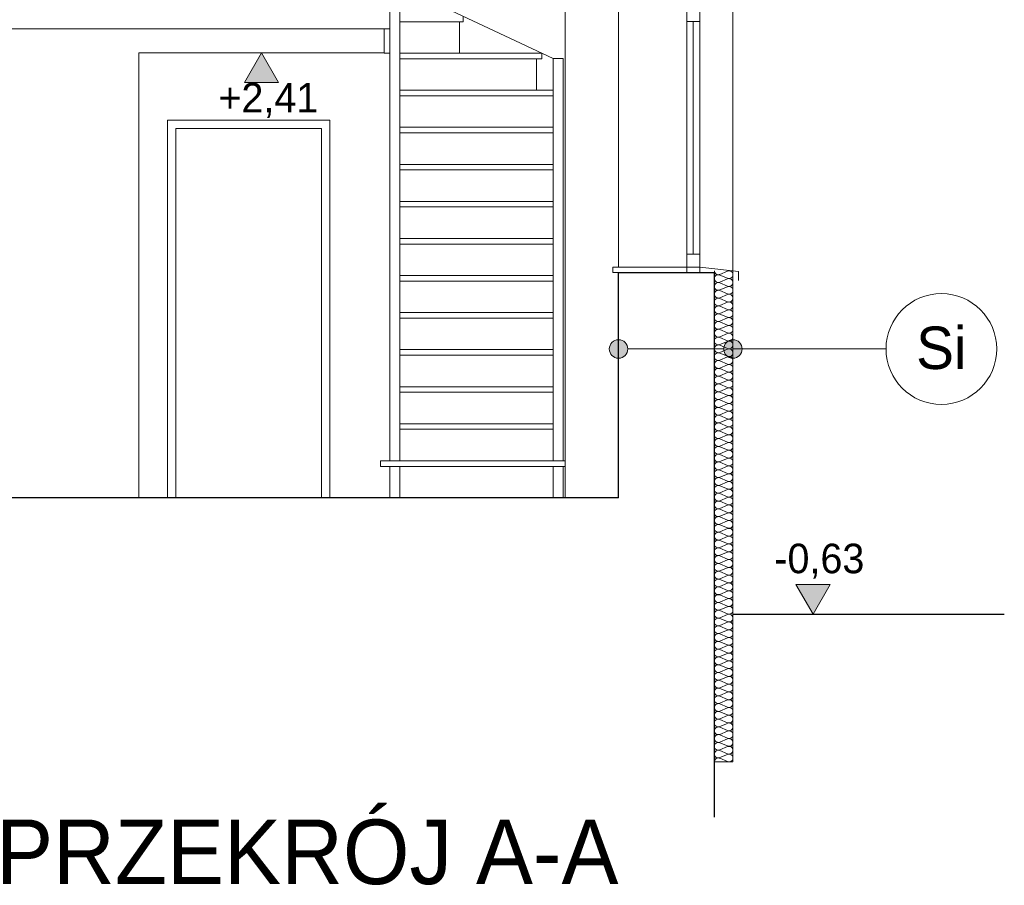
# Model space of a CAD drawing. Extents: x -623047 to -199286, y -27077 to 168279.
# Tile 6 of 194: x -608425 to -603088, y -14428 to -9740. Entities that reach past the tile are written whole.
import ezdxf

# ---------------------------------------------------------------- set-up
doc = ezdxf.new("R2010")
doc.units = 0
doc.header["$MEASUREMENT"] = 0
for name, color, linetype in [('Arch opisy', 7, 'Continuous'), ('Inwent Izolacje', 7, 'Continuous'), ('INWENT WYMIARY', 7, 'Continuous')]:
    doc.layers.add(name, color=color, linetype=linetype)
for name, color, linetype, lineweight in [('Arch opisy_Nr_Pióra__1', 7, 'Continuous', 25), ('Arch opisy_Nr_Pióra__21', 7, 'Continuous', 9), ('INWENT KONST. DREWNIANA_Nr_Pióra__1', 7, 'Continuous', 25), ('INWENT TEREN_Nr_Pióra__1', 7, 'Continuous', 25), ('INWENT WYMIARY_Nr_Pióra__21', 7, 'Continuous', 9), ('INWENT. OKNA_Nr_Pióra__5', 7, 'Continuous', 13), ('INWENT.ŚCIANY_Nr_Pióra__1', 7, 'Continuous', 25), ('INWENT.ŚCIANY_Nr_Pióra__21', 7, 'Continuous', 9), ('Istniejące schody_Nr_Pióra__21', 7, 'Continuous', 9)]:
    doc.layers.add(name, color=color, linetype=linetype, lineweight=lineweight)
for name, color, linetype, lineweight, true_color in [('Inwent Izolacje_Nr_Pióra__2', 7, 'Continuous', 13, 0x7f7f7f), ('INWENT. DRZWI_Nr_Pióra__102', 7, 'Continuous', 9, 0xb4b4b4), ('INWENT.ŚCIANY_Nr_Pióra__3', 7, 'Continuous', 13, 0xff6600), ('Istniejące schody_Nr_Pióra__102', 7, 'Continuous', 9, 0xb4b4b4)]:
    doc.layers.add(name, color=color, linetype=linetype, lineweight=lineweight, true_color=true_color)
doc.styles.add('GENERATED_STYLE_2', font='txt')
doc.styles.add('GENERATED_STYLE_5', font='txt')
doc.styles.add('GENERATED_STYLE_6', font='txt')

# ---------------------------------------------------------------- blocks, each defined once
blk = doc.blocks.new('Izolacja cieplna 14_169', base_point=(-604659, -12959.6))
at = {"layer": 'Inwent Izolacje_Nr_Pióra__2', "linetype": 'Continuous'}
for p, q in [((-604588.8, -12961.4), (-604629.2, -12978.9)), ((-604629.2, -12982.4), (-604588.8, -13000)), ((-604588.8, -13003.5), (-604629.2, -13021)), ((-604629.2, -13024.5), (-604588.8, -13042.1)), ((-604588.8, -13045.6), (-604629.2, -13063.1)), ((-604629.2, -13066.6), (-604588.8, -13084.2)), ((-604588.8, -13087.7), (-604629.2, -13105.2)), ((-604629.2, -13108.8), (-604588.8, -13126.3)), ((-604588.8, -13129.8), (-604629.2, -13147.3)), ((-604629.2, -13150.9), (-604588.8, -13168.4)), ((-604588.8, -13171.9), (-604629.2, -13189.4)), ((-604629.2, -13193), (-604588.8, -13210.5)), ((-604588.8, -13214), (-604629.2, -13231.5)), ((-604629.2, -13235.1), (-604588.8, -13252.6)), ((-604588.8, -13256.1), (-604629.2, -13273.6)), ((-604629.2, -13277.2), (-604588.8, -13294.7)), ((-604588.8, -13298.2), (-604629.2, -13315.7)), ((-604629.2, -13319.3), (-604588.8, -13336.8)), ((-604588.8, -13340.3), (-604629.2, -13357.8)), ((-604629.2, -13361.4), (-604588.8, -13378.9)), ((-604588.8, -13382.4), (-604629.2, -13400)), ((-604629.2, -13403.5), (-604588.8, -13421)), ((-604588.8, -13424.5), (-604629.2, -13442.1)), ((-604629.2, -13445.6), (-604588.8, -13463.1)), ((-604588.8, -13466.6), (-604629.2, -13484.2)), ((-604629.2, -13487.7), (-604588.8, -13505.2)), ((-604588.8, -13508.8), (-604629.2, -13526.3)), ((-604629.2, -13529.8), (-604588.8, -13547.3)), ((-604588.8, -13550.9), (-604629.2, -13568.4)), ((-604629.2, -13571.9), (-604588.8, -13589.4)), ((-604588.8, -13593), (-604629.2, -13610.5)), ((-604629.2, -13614), (-604588.8, -13631.5)), ((-604588.8, -13635.1), (-604629.2, -13652.6)), ((-604629.2, -13656.1), (-604588.8, -13673.6)), ((-604588.8, -13677.2), (-604629.2, -13694.7)), ((-604629.2, -13698.2), (-604588.8, -13715.7)), ((-604588.8, -13719.3), (-604629.2, -13736.8)), ((-604629.2, -13740.3), (-604588.8, -13757.8))]:
    blk.add_line(p, q, dxfattribs=at)
for centre, start_param, end_param in [((-604637.8, -12959.6), 3.141593, 5.125182), ((-604580.3, -12980.7), 4.299595, 8.266775), ((-604637.8, -13001.7), 1.158004, 5.125183), ((-604637.8, -13043.8), 1.158004, 5.125183), ((-604580.3, -13022.8), 4.299595, 8.266775), ((-604637.8, -13085.9), 1.158004, 5.125183), ((-604580.3, -13064.9), 4.299595, 8.266775), ((-604637.8, -13128), 1.158004, 5.125183), ((-604580.3, -13107), 4.299595, 8.266775), ((-604580.3, -13149.1), 4.299595, 8.266775), ((-604637.8, -13170.1), 1.158004, 5.125183), ((-604580.3, -13191.2), 4.299595, 8.266775), ((-604637.8, -13212.2), 1.158004, 5.125183), ((-604637.8, -13254.4), 1.158004, 5.125183), ((-604580.3, -13233.3), 4.299595, 8.266775), ((-604637.8, -13296.5), 1.158004, 5.125183), ((-604580.3, -13275.4), 4.299595, 8.266775), ((-604637.8, -13338.6), 1.158004, 5.125183), ((-604580.3, -13317.5), 4.299595, 8.266775), ((-604580.3, -13359.6), 4.299595, 8.266775), ((-604637.8, -13380.7), 1.158004, 5.125183), ((-604580.3, -13401.7), 4.299595, 8.266775), ((-604637.8, -13422.8), 1.158004, 5.125183), ((-604637.8, -13464.9), 1.158004, 5.125183), ((-604580.3, -13443.8), 4.299595, 8.266775), ((-604637.8, -13507), 1.158004, 5.125183), ((-604580.3, -13485.9), 4.299595, 8.266775), ((-604637.8, -13549.1), 1.158004, 5.125183), ((-604580.3, -13528), 4.299595, 8.266775), ((-604580.3, -13570.1), 4.299595, 8.266775), ((-604637.8, -13591.2), 1.158004, 5.125183), ((-604580.3, -13612.2), 4.299595, 8.266775), ((-604637.8, -13633.3), 1.158004, 5.125183), ((-604637.8, -13675.4), 1.158004, 5.125183), ((-604580.3, -13654.4), 4.299595, 8.266775), ((-604637.8, -13717.5), 1.158004, 5.125183), ((-604580.3, -13696.5), 4.299595, 8.266775), ((-604637.8, -13759.6), 1.158004, 3.141593), ((-604580.3, -13738.6), 4.299595, 8.266775)]:
    blk.add_ellipse(centre, major_axis=(21.3, 0), ratio=0.989883, start_param=start_param, end_param=end_param, dxfattribs=at)
blk = doc.blocks.new('Izolacja cieplna 14_170', base_point=(-604659, -11099.6))
at = {"layer": 'Inwent Izolacje_Nr_Pióra__2', "linetype": 'Continuous'}
for p, q in [((-604588.8, -11101.4), (-604629.2, -11119)), ((-604629.2, -11122.5), (-604588.8, -11140.1)), ((-604588.8, -11143.7), (-604629.2, -11161.2)), ((-604629.2, -11164.8), (-604588.8, -11182.4)), ((-604588.8, -11185.9), (-604629.2, -11203.5)), ((-604629.2, -11207.1), (-604588.8, -11224.7)), ((-604588.8, -11228.2), (-604629.2, -11245.8)), ((-604629.2, -11249.3), (-604588.8, -11266.9)), ((-604588.8, -11270.5), (-604629.2, -11288.1)), ((-604629.2, -11291.6), (-604588.8, -11309.2)), ((-604588.8, -11312.8), (-604629.2, -11330.3)), ((-604629.2, -11333.9), (-604588.8, -11351.5)), ((-604588.8, -11355), (-604629.2, -11372.6)), ((-604629.2, -11376.2), (-604588.8, -11393.7)), ((-604588.8, -11397.3), (-604629.2, -11414.9)), ((-604629.2, -11418.4), (-604588.8, -11436)), ((-604588.8, -11439.6), (-604629.2, -11457.2)), ((-604629.2, -11460.7), (-604588.8, -11478.3)), ((-604588.8, -11481.8), (-604629.2, -11499.4)), ((-604629.2, -11503), (-604588.8, -11520.6)), ((-604588.8, -11524.1), (-604629.2, -11541.7)), ((-604629.2, -11545.3), (-604588.8, -11562.8)), ((-604588.8, -11566.4), (-604629.2, -11584)), ((-604629.2, -11587.5), (-604588.8, -11605.1)), ((-604588.8, -11608.7), (-604629.2, -11626.2)), ((-604629.2, -11629.8), (-604588.8, -11647.4)), ((-604588.8, -11650.9), (-604629.2, -11668.5)), ((-604629.2, -11672.1), (-604588.8, -11689.7)), ((-604588.8, -11693.2), (-604629.2, -11710.8)), ((-604629.2, -11714.3), (-604588.8, -11731.9)), ((-604588.8, -11735.5), (-604629.2, -11753.1)), ((-604629.2, -11756.6), (-604588.8, -11774.2)), ((-604588.8, -11777.8), (-604629.2, -11795.3)), ((-604629.2, -11798.9), (-604588.8, -11816.5)), ((-604588.8, -11820), (-604629.2, -11837.6)), ((-604629.2, -11841.2), (-604588.8, -11858.7)), ((-604588.8, -11862.3), (-604629.2, -11879.9)), ((-604629.2, -11883.4), (-604588.8, -11901)), ((-604588.8, -11904.6), (-604629.2, -11922.2)), ((-604629.2, -11925.7), (-604588.8, -11943.3)), ((-604588.8, -11946.8), (-604629.2, -11964.4)), ((-604629.2, -11968), (-604588.8, -11985.6)), ((-604588.8, -11989.1), (-604629.2, -12006.7)), ((-604629.2, -12010.3), (-604588.8, -12027.8)), ((-604588.8, -12031.4), (-604629.2, -12049)), ((-604629.2, -12052.5), (-604588.8, -12070.1)), ((-604588.8, -12073.7), (-604629.2, -12091.2)), ((-604629.2, -12094.8), (-604588.8, -12112.4)), ((-604588.8, -12115.9), (-604629.2, -12133.5)), ((-604629.2, -12137.1), (-604588.8, -12154.7)), ((-604588.8, -12158.2), (-604629.2, -12175.8)), ((-604629.2, -12179.3), (-604588.8, -12196.9)), ((-604588.8, -12200.5), (-604629.2, -12218.1)), ((-604629.2, -12221.6), (-604588.8, -12239.2)), ((-604588.8, -12242.8), (-604629.2, -12260.3)), ((-604629.2, -12263.9), (-604588.8, -12281.5)), ((-604588.8, -12285), (-604629.2, -12302.6)), ((-604629.2, -12306.2), (-604588.8, -12323.7)), ((-604588.8, -12327.3), (-604629.2, -12344.9)), ((-604629.2, -12348.4), (-604588.8, -12366)), ((-604588.8, -12369.6), (-604629.2, -12387.2)), ((-604629.2, -12390.7), (-604588.8, -12408.3)), ((-604588.8, -12411.8), (-604629.2, -12429.4)), ((-604629.2, -12433), (-604588.8, -12450.6)), ((-604588.8, -12454.1), (-604629.2, -12471.7)), ((-604629.2, -12475.3), (-604588.8, -12492.8)), ((-604588.8, -12496.4), (-604629.2, -12514)), ((-604629.2, -12517.5), (-604588.8, -12535.1)), ((-604588.8, -12538.7), (-604629.2, -12556.2)), ((-604629.2, -12559.8), (-604588.8, -12577.4)), ((-604588.8, -12580.9), (-604629.2, -12598.5)), ((-604629.2, -12602.1), (-604588.8, -12619.7)), ((-604588.8, -12623.2), (-604629.2, -12640.8)), ((-604629.2, -12644.3), (-604588.8, -12661.9)), ((-604588.8, -12665.5), (-604629.2, -12683.1)), ((-604629.2, -12686.6), (-604588.8, -12704.2)), ((-604588.8, -12707.8), (-604629.2, -12725.3)), ((-604629.2, -12728.9), (-604588.8, -12746.5)), ((-604588.8, -12750), (-604629.2, -12767.6)), ((-604629.2, -12771.2), (-604588.8, -12788.7)), ((-604588.8, -12792.3), (-604629.2, -12809.9)), ((-604629.2, -12813.4), (-604588.8, -12831)), ((-604588.8, -12834.6), (-604629.2, -12852.2)), ((-604629.2, -12855.7), (-604588.8, -12873.3)), ((-604588.8, -12876.8), (-604629.2, -12894.4)), ((-604629.2, -12898), (-604588.8, -12915.6)), ((-604588.8, -12919.1), (-604629.2, -12936.7)), ((-604629.2, -12940.3), (-604588.8, -12957.8))]:
    blk.add_line(p, q, dxfattribs=at)
for centre, start_param, end_param in [((-604637.8, -11099.6), 3.141593, 5.125182), ((-604580.3, -11120.8), 4.299595, 8.266775), ((-604637.8, -11141.9), 1.158004, 5.125183), ((-604580.3, -11163), 4.299595, 8.266775), ((-604637.8, -11184.2), 1.158004, 5.125183), ((-604637.8, -11226.4), 1.158004, 5.125183), ((-604580.3, -11205.3), 4.299595, 8.266775), ((-604637.8, -11268.7), 1.158004, 5.125183), ((-604580.3, -11247.6), 4.299595, 8.266775), ((-604637.8, -11311), 1.158004, 5.125183), ((-604580.3, -11289.8), 4.299595, 8.266775), ((-604580.3, -11332.1), 4.299595, 8.266775), ((-604637.8, -11353.3), 1.158004, 5.125183), ((-604580.3, -11374.4), 4.299595, 8.266775), ((-604637.8, -11395.5), 1.158004, 5.125183), ((-604637.8, -11437.8), 1.158004, 5.125183), ((-604580.3, -11416.7), 4.299595, 8.266775), ((-604637.8, -11480.1), 1.158004, 5.125183), ((-604580.3, -11458.9), 4.299595, 8.266775), ((-604637.8, -11522.3), 1.158004, 5.125183), ((-604580.3, -11501.2), 4.299595, 8.266775), ((-604580.3, -11543.5), 4.299595, 8.266775), ((-604637.8, -11564.6), 1.158004, 5.125183), ((-604580.3, -11585.8), 4.299595, 8.266775), ((-604637.8, -11606.9), 1.158004, 5.125183), ((-604637.8, -11649.2), 1.158004, 5.125183), ((-604580.3, -11628), 4.299595, 8.266775), ((-604637.8, -11691.4), 1.158004, 5.125183), ((-604580.3, -11670.3), 4.299595, 8.266775), ((-604637.8, -11733.7), 1.158004, 5.125183), ((-604580.3, -11712.6), 4.299595, 8.266775), ((-604580.3, -11754.8), 4.299595, 8.266775), ((-604637.8, -11776), 1.158004, 5.125183), ((-604580.3, -11797.1), 4.299595, 8.266775), ((-604637.8, -11818.3), 1.158004, 5.125183), ((-604637.8, -11860.5), 1.158004, 5.125183), ((-604580.3, -11839.4), 4.299595, 8.266775), ((-604637.8, -11902.8), 1.158004, 5.125183), ((-604580.3, -11881.7), 4.299595, 8.266775), ((-604637.8, -11945.1), 1.158004, 5.125183), ((-604580.3, -11923.9), 4.299595, 8.266775), ((-604580.3, -11966.2), 4.299595, 8.266775), ((-604637.8, -11987.3), 1.158004, 5.125183), ((-604637.8, -12029.6), 1.158004, 5.125183), ((-604580.3, -12008.5), 4.299595, 8.266775), ((-604637.8, -12071.9), 1.158004, 5.125183), ((-604580.3, -12050.8), 4.299595, 8.266775), ((-604637.8, -12114.2), 1.158004, 5.125183), ((-604580.3, -12093), 4.299595, 8.266775), ((-604580.3, -12135.3), 4.299595, 8.266775), ((-604637.8, -12156.4), 1.158004, 5.125183), ((-604580.3, -12177.6), 4.299595, 8.266775), ((-604637.8, -12198.7), 1.158004, 5.125183), ((-604637.8, -12241), 1.158004, 5.125183), ((-604580.3, -12219.8), 4.299595, 8.266775), ((-604637.8, -12283.3), 1.158004, 5.125183), ((-604580.3, -12262.1), 4.299595, 8.266775), ((-604637.8, -12325.5), 1.158004, 5.125183), ((-604580.3, -12304.4), 4.299595, 8.266775), ((-604580.3, -12346.7), 4.299595, 8.266775), ((-604637.8, -12367.8), 1.158004, 5.125183), ((-604580.3, -12388.9), 4.299595, 8.266775), ((-604637.8, -12410.1), 1.158004, 5.125183), ((-604637.8, -12452.3), 1.158004, 5.125183), ((-604580.3, -12431.2), 4.299595, 8.266775), ((-604637.8, -12494.6), 1.158004, 5.125183), ((-604580.3, -12473.5), 4.299595, 8.266775), ((-604637.8, -12536.9), 1.158004, 5.125183), ((-604580.3, -12515.8), 4.299595, 8.266775), ((-604580.3, -12558), 4.299595, 8.266775), ((-604637.8, -12579.2), 1.158004, 5.125183), ((-604580.3, -12600.3), 4.299595, 8.266775), ((-604637.8, -12621.4), 1.158004, 5.125183), ((-604637.8, -12663.7), 1.158004, 5.125183), ((-604580.3, -12642.6), 4.299595, 8.266775), ((-604637.8, -12706), 1.158004, 5.125183), ((-604580.3, -12684.8), 4.299595, 8.266775), ((-604637.8, -12748.3), 1.158004, 5.125183), ((-604580.3, -12727.1), 4.299595, 8.266775), ((-604580.3, -12769.4), 4.299595, 8.266775), ((-604637.8, -12790.5), 1.158004, 5.125183), ((-604580.3, -12811.7), 4.299595, 8.266775), ((-604637.8, -12832.8), 1.158004, 5.125183), ((-604637.8, -12875.1), 1.158004, 5.125183), ((-604580.3, -12853.9), 4.299595, 8.266775), ((-604637.8, -12917.3), 1.158004, 5.125183), ((-604580.3, -12896.2), 4.299595, 8.266775), ((-604637.8, -12959.6), 1.158004, 3.141593), ((-604580.3, -12938.5), 4.299595, 8.266775)]:
    blk.add_ellipse(centre, major_axis=(21.3, 0), ratio=0.99382, start_param=start_param, end_param=end_param, dxfattribs=at)
blk = doc.blocks.new('Wymiary_35', base_point=(-604124.3, -12959.6))
at = {"layer": 'INWENT WYMIARY_Nr_Pióra__21', "linetype": 'Continuous'}
blk.add_hatch(color=256, dxfattribs=at).paths.add_polyline_path([(-604124.3, -12959.6), (-604217.1, -12799.6), (-604031.5, -12799.6)], flags=0)
for p, q in [((-604124.3, -12959.6), (-604217.1, -12799.6)), ((-604217.1, -12799.6), (-604031.5, -12799.6)), ((-604031.5, -12799.6), (-604124.3, -12959.6)), ((-604124.3, -12959.6), (-604244.3, -12959.6)), ((-604124.3, -12959.6), (-604004.3, -12959.6))]:
    blk.add_line(p, q, dxfattribs=at)
at = {"layer": 'INWENT WYMIARY_Nr_Pióra__21', "insert": (-604334.4, -12767.6), "char_height": 160, "attachment_point": 7, "style": 'GENERATED_STYLE_2'}
blk.add_mtext('{-0,63}', dxfattribs=at)
blk = doc.blocks.new('Wymiary_39', base_point=(-607114, -9919.6))
at = {"layer": 'INWENT WYMIARY_Nr_Pióra__21', "linetype": 'Continuous'}
blk.add_hatch(color=256, dxfattribs=at).paths.add_polyline_path([(-607114, -9919.6), (-607206.8, -10079.6), (-607021.2, -10079.6)], flags=0)
for p, q in [((-607114, -9919.6), (-607234, -9919.6)), ((-607114, -9919.6), (-607206.8, -10079.6)), ((-607114, -9919.6), (-606994, -9919.6)), ((-607021.2, -10079.6), (-607114, -9919.6)), ((-607206.8, -10079.6), (-607021.2, -10079.6))]:
    blk.add_line(p, q, dxfattribs=at)
at = {"layer": 'INWENT WYMIARY_Nr_Pióra__21', "insert": (-607347.5, -10271.6), "char_height": 160, "attachment_point": 7, "style": 'GENERATED_STYLE_2'}
blk.add_mtext('{+2,41}', dxfattribs=at)
blk = doc.blocks.new('Linia_149', base_point=(-605179, -11523.1))
at = {"layer": 'Arch opisy_Nr_Pióra__21', "linetype": 'Continuous'}
for points in [[(-605129, -11523.1), (-605132.8, -11504), (-605143.7, -11487.7), (-605159.9, -11476.9), (-605179, -11473.1), (-605198.2, -11476.9), (-605214.4, -11487.7), (-605225.2, -11504), (-605229, -11523.1), (-605225.2, -11542.2), (-605214.4, -11558.4), (-605198.2, -11569.3), (-605179, -11573.1), (-605159.9, -11569.3), (-605143.7, -11558.4), (-605132.8, -11542.2)], [(-604509, -11523.1), (-604512.8, -11504), (-604523.7, -11487.7), (-604539.9, -11476.9), (-604559, -11473.1), (-604578.2, -11476.9), (-604594.4, -11487.7), (-604605.2, -11504), (-604609, -11523.1), (-604605.2, -11542.2), (-604594.4, -11558.4), (-604578.2, -11569.3), (-604559, -11573.1), (-604539.9, -11569.3), (-604523.7, -11558.4), (-604512.8, -11542.2)]]:
    blk.add_hatch(color=256, dxfattribs=at).paths.add_polyline_path(points, flags=0)
blk.add_line((-605129, -11523.1), (-604609, -11523.1), dxfattribs=at)
for centre in [(-605179, -11523.1), (-604559, -11523.1)]:
    blk.add_circle(centre, 50, dxfattribs=at)
blk = doc.blocks.new('Linia_150', base_point=(-604559, -11523.1))
at = {"layer": 'Arch opisy_Nr_Pióra__21', "linetype": 'Continuous'}
blk.add_line((-604559, -11523.1), (-603729.2, -11523.1), dxfattribs=at)
blk.add_circle((-603429.2, -11523.1), 300, dxfattribs=at)

msp = doc.modelspace()

# ---------------------------------------------------------------- linework, layer by layer
at = {"layer": 'INWENT KONST. DREWNIANA_Nr_Pióra__1', "linetype": 'Continuous'}
msp.add_line((-605179, -12329.6), (-614219, -12329.6), dxfattribs=at)
at = {"layer": 'INWENT TEREN_Nr_Pióra__1', "linetype": 'Continuous'}
msp.add_line((-604559, -12959.6), (-603088.1, -12959.6), dxfattribs=at)
at = {"layer": 'INWENT. DRZWI_Nr_Pióra__102', "linetype": 'Continuous'}
for p, q in [((-607624, -10284.6), (-607624, -12329.6)), ((-607624, -10284.6), (-606744, -10284.6)), ((-606744, -10284.6), (-606744, -12329.6)), ((-607579, -10329.6), (-607579, -12329.6)), ((-607579, -10329.6), (-606789, -10329.6)), ((-606789, -10329.6), (-606789, -12329.6))]:
    msp.add_line(p, q, dxfattribs=at)
at = {"layer": 'INWENT. OKNA_Nr_Pióra__5', "linetype": 'Continuous'}
for p, q in [((-604809, -9679.6), (-604809, -11079.6)), ((-604739, -9679.6), (-604739, -11079.6)), ((-604739, -9749.6), (-604809, -9749.6)), ((-604774, -9749.6), (-604774, -11009.6)), ((-604739, -11009.6), (-604809, -11009.6)), ((-604809, -11079.6), (-605209, -11079.6)), ((-605209, -11079.6), (-605209, -11109.6)), ((-604809, -11109.6), (-604809, -11079.6)), ((-604739, -11079.6), (-604809, -11079.6)), ((-604739, -11109.6), (-604739, -11079.6)), ((-604739, -11079.6), (-604529, -11102.9)), ((-605209, -11109.6), (-604809, -11109.6)), ((-604529, -11102.9), (-604529, -11152.9))]:
    msp.add_line(p, q, dxfattribs=at)
at = {"layer": 'INWENT.ŚCIANY_Nr_Pióra__1', "linetype": 'Continuous'}
for p, q in [((-605179, -12329.6), (-605179, -11109.6)), ((-605179, -11109.6), (-604659, -11109.6)), ((-604659, -14059.6), (-604659, -11109.6))]:
    msp.add_line(p, q, dxfattribs=at)
at = {"layer": 'INWENT.ŚCIANY_Nr_Pióra__21', "linetype": 'Continuous'}
for p, q in [((-605469, -12329.6), (-605469, -6847.1)), ((-606419, -9519.6), (-606419, -9789.6)), ((-605179, -11079.6), (-605179, -9679.6)), ((-604559, -11099.6), (-604559, -9699.6)), ((-606419, -9789.6), (-613929, -9789.6)), ((-606449, -9789.6), (-606449, -9919.6)), ((-607779, -12329.6), (-607779, -9919.6)), ((-606449, -9919.6), (-607779, -9919.6))]:
    msp.add_line(p, q, dxfattribs=at)
at = {"layer": 'INWENT.ŚCIANY_Nr_Pióra__3', "linetype": 'Continuous'}
for p, q in [((-604559, -12959.6), (-604559, -11099.6)), ((-604559, -12959.6), (-604559, -13759.6)), ((-604559, -13759.6), (-604659, -13759.6))]:
    msp.add_line(p, q, dxfattribs=at)
at = {"layer": 'Istniejące schody_Nr_Pióra__102', "linetype": 'Continuous'}
for p, q in [((-606364, -8619.6), (-606364, -9921)), ((-605534, -9949.2), (-606364, -9559.5)), ((-606021.5, -9750.3), (-606364, -9750.3)), ((-606041.5, -9750.3), (-606041.5, -9921)), ((-606021.5, -9720.3), (-606021.5, -9750.3)), ((-606419, -9789.6), (-606419, -12128.9)), ((-606364, -9789.6), (-606364, -12128.9)), ((-606419, -9921), (-606449, -9921)), ((-605594, -9921), (-606364, -9921)), ((-605594, -9921), (-605594, -9951)), ((-605594, -9951), (-606364, -9951)), ((-605624, -9951), (-605624, -10121.8)), ((-605534, -9949.2), (-605534, -12128.9)), ((-605534, -9949.2), (-605479, -9949.2)), ((-605479, -9949.2), (-605479, -12128.9)), ((-605534, -10121.8), (-606364, -10121.8)), ((-605534, -10151.8), (-606364, -10151.8)), ((-605534, -10322.5), (-606364, -10322.5)), ((-605534, -10352.5), (-606364, -10352.5)), ((-605534, -10523.2), (-606364, -10523.2)), ((-605534, -10553.2), (-606364, -10553.2)), ((-605534, -10723.9), (-606364, -10723.9)), ((-605534, -10753.9), (-606364, -10753.9)), ((-605534, -10924.6), (-606364, -10924.6)), ((-605534, -10954.6), (-606364, -10954.6)), ((-605534, -11125.3), (-606364, -11125.3)), ((-605534, -11155.3), (-606364, -11155.3)), ((-605534, -11326), (-606364, -11326)), ((-605534, -11356), (-606364, -11356)), ((-605534, -11526.8), (-606364, -11526.8)), ((-605534, -11556.8), (-606364, -11556.8)), ((-605534, -11727.5), (-606364, -11727.5)), ((-605534, -11757.5), (-606364, -11757.5)), ((-605534, -11928.2), (-606364, -11928.2)), ((-605534, -11958.2), (-606364, -11958.2)), ((-605469, -12128.9), (-606469, -12128.9)), ((-606469, -12128.9), (-606469, -12158.9)), ((-605469, -12158.9), (-606469, -12158.9)), ((-606419, -12158.9), (-606419, -12329.6)), ((-606364, -12158.9), (-606364, -12329.6)), ((-606364, -12158.9), (-606364, -12329.6)), ((-605534, -12158.9), (-605534, -12329.6)), ((-605479, -12158.9), (-605479, -12329.6))]:
    msp.add_line(p, q, dxfattribs=at)
at = {"layer": 'Istniejące schody_Nr_Pióra__21', "linetype": 'Continuous'}
msp.add_line((-605534, -12329.6), (-606364, -12329.6), dxfattribs=at)

# ---------------------------------------------------------------- block references
at = {"layer": 'Arch opisy', "linetype": 'Continuous'}
for name, p in [('Linia_150', (-604559, -11523.1)), ('Linia_149', (-605179, -11523.1))]:
    msp.add_blockref(name, p, dxfattribs=at)
at = {"layer": 'Inwent Izolacje', "color": 104, "linetype": 'Continuous', "lineweight": 13, "true_color": 0x029e21}
for name, p in [('Izolacja cieplna 14_170', (-604659, -11099.6)), ('Izolacja cieplna 14_169', (-604659, -12959.6))]:
    msp.add_blockref(name, p, dxfattribs=at)
at = {"layer": 'INWENT WYMIARY', "linetype": 'Continuous'}
for name, p in [('Wymiary_39', (-607114, -9919.6)), ('Wymiary_35', (-604124.3, -12959.6))]:
    msp.add_blockref(name, p, dxfattribs=at)

# ---------------------------------------------------------------- texts
at = {"layer": 'Arch opisy_Nr_Pióra__1', "linetype": 'Continuous', "insert": (-603429.2, -11401.7), "char_height": 230, "attachment_point": 2, "style": 'GENERATED_STYLE_5'}
msp.add_mtext('{Si}', dxfattribs=at)
at = {"layer": 'Arch opisy_Nr_Pióra__21', "linetype": 'Continuous', "insert": (-605179, -14072), "char_height": 350, "attachment_point": 3, "style": 'GENERATED_STYLE_6'}
msp.add_mtext('{PRZEKRÓJ A-A}', dxfattribs=at)

doc.saveas('drawing.dxf')
